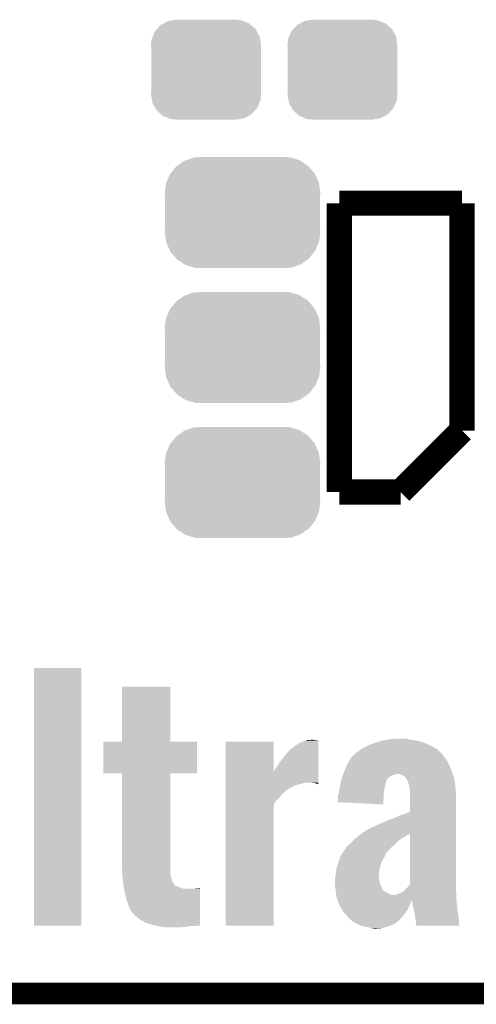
# Model space of a CAD drawing. Extents: x -0.05 to 0.95, y -0.15 to 1.54.
# Tile 3 of 26: x 0.16 to 0.29, y -0.15 to 0.12. Entities that reach past the tile are written whole.
import ezdxf

# ---------------------------------------------------------------- set-up
doc = ezdxf.new("R2010")
doc.units = 0
doc.layers.get('0').update_dxf_attribs({"linetype": 'CONTINUOUS'})
for name, color, linetype in [('ULTRASONIC_3_CLICK_V100_GKO', 5, 'CONTINUOUS'), ('ULTRASONIC_3_CLICK_V100_GTO', 14, 'CONTINUOUS'), ('ULTRASONIC_3_CLICK_V100_GTS', 12, 'CONTINUOUS')]:
    doc.layers.add(name, color=color, linetype=linetype)

# ---------------------------------------------------------------- blocks, each defined once
blk = doc.blocks.new('CUSTOM_86')
for points in [[(-0.01057, 0.01347), (-0.0092, 0.01369), (0.01032, 0.01347), (0.00976, 0.01369)], [(-0.0092, 0.01369), (-0.00825, 0.01385), (0.00976, 0.01369), (0.00825, 0.01385)], [(-0.01419, 0.01059), (-0.01358, 0.01127), (0.01409, 0.01059), (0.01371, 0.01127)], [(-0.01358, 0.01127), (-0.01263, 0.01234), (0.01371, 0.01127), (0.01249, 0.01234)], [(-0.01263, 0.01234), (-0.01175, 0.01282), (0.01249, 0.01234), (0.01194, 0.01282)], [(-0.01175, 0.01282), (-0.01057, 0.01347), (0.01194, 0.01282), (0.01032, 0.01347)], [(-0.01525, 0.0069), (-0.01508, 0.00841), (0.01525, 0.0069), (0.01499, 0.00841)], [(-0.01508, 0.00841), (-0.01475, 0.00922), (0.01499, 0.00841), (0.01485, 0.00922)], [(-0.01475, 0.00922), (-0.01419, 0.01059), (0.01485, 0.00922), (0.01409, 0.01059)], [(-0.0152, 0.00607), (-0.01525, 0.0069), (0.0152, 0.00607), (0.01525, 0.0069)], [(-0.0152, -0.00607), (-0.0152, 0.00607), (0.0152, -0.00607), (0.0152, 0.00607)], [(-0.01525, -0.0069), (-0.0152, -0.00607), (0.01525, -0.0069), (0.0152, -0.00607)], [(-0.01499, -0.00841), (-0.01525, -0.0069), (0.01508, -0.00841), (0.01525, -0.0069)], [(-0.01485, -0.00922), (-0.01499, -0.00841), (0.01475, -0.00922), (0.01508, -0.00841)], [(-0.01409, -0.01059), (-0.01485, -0.00922), (0.01419, -0.01059), (0.01475, -0.00922)], [(-0.01371, -0.01127), (-0.01409, -0.01059), (0.01358, -0.01127), (0.01419, -0.01059)], [(-0.01249, -0.01234), (-0.01371, -0.01127), (0.01263, -0.01234), (0.01358, -0.01127)], [(-0.01194, -0.01282), (-0.01249, -0.01234), (0.01175, -0.01282), (0.01263, -0.01234)], [(-0.01032, -0.01347), (-0.01194, -0.01282), (0.01057, -0.01347), (0.01175, -0.01282)], [(-0.00976, -0.01369), (-0.01032, -0.01347), (0.0092, -0.01369), (0.01057, -0.01347)], [(-0.00825, -0.01385), (-0.00976, -0.01369), (0.00825, -0.01385), (0.0092, -0.01369)]]:
    blk.add_solid(points)
blk = doc.blocks.new('CUSTOM_91')
for points in [[(-0.01809, 0.01298), (-0.01608, 0.01438), (0.01816, 0.01298), (0.01601, 0.01438)], [(-0.01608, 0.01438), (-0.01568, 0.01452), (0.01601, 0.01438), (0.0158, 0.01452)], [(-0.01568, 0.01452), (-0.01342, 0.01528), (0.0158, 0.01452), (0.01328, 0.01528)], [(-0.01342, 0.01528), (-0.01215, 0.01534), (0.01328, 0.01528), (0.0131, 0.01534)], [(-0.01215, 0.01534), (-0.0106, 0.0154), (0.0131, 0.01534), (0.0106, 0.0154)], [(-0.01994, 0.01085), (-0.01839, 0.01277), (0.01999, 0.01085), (0.01834, 0.01277)], [(-0.01839, 0.01277), (-0.01809, 0.01298), (0.01834, 0.01277), (0.01816, 0.01298)], [(-0.02124, 0.00798), (-0.02111, 0.00829), (0.0212, 0.00798), (0.02115, 0.00829)], [(-0.02111, 0.00829), (-0.02015, 0.01058), (0.02115, 0.00829), (0.02011, 0.01058)], [(-0.02015, 0.01058), (-0.01994, 0.01085), (0.02011, 0.01058), (0.01999, 0.01085)], [(-0.02155, 0.0055), (-0.02124, 0.00798), (0.02155, 0.0055), (0.0212, 0.00798)], [(-0.0215, 0.0045), (-0.02155, 0.0055), (0.0215, 0.0045), (0.02155, 0.0055)], [(-0.0215, -0.0045), (-0.0215, 0.0045), (0.0215, -0.0045), (0.0215, 0.0045)], [(-0.02155, -0.0055), (-0.0215, -0.0045), (0.02155, -0.0055), (0.0215, -0.0045)], [(-0.0212, -0.00798), (-0.02155, -0.0055), (0.02124, -0.00798), (0.02155, -0.0055)], [(-0.02115, -0.00829), (-0.0212, -0.00798), (0.02111, -0.00829), (0.02124, -0.00798)], [(-0.02011, -0.01058), (-0.02115, -0.00829), (0.02015, -0.01058), (0.02111, -0.00829)], [(-0.01999, -0.01085), (-0.02011, -0.01058), (0.01994, -0.01085), (0.02015, -0.01058)], [(-0.01834, -0.01277), (-0.01999, -0.01085), (0.01839, -0.01277), (0.01994, -0.01085)], [(-0.01816, -0.01298), (-0.01834, -0.01277), (0.01809, -0.01298), (0.01839, -0.01277)], [(-0.01601, -0.01438), (-0.01816, -0.01298), (0.01608, -0.01438), (0.01809, -0.01298)], [(-0.0158, -0.01452), (-0.01601, -0.01438), (0.01567, -0.01452), (0.01608, -0.01438)], [(-0.01328, -0.01528), (-0.0158, -0.01452), (0.01342, -0.01528), (0.01567, -0.01452)], [(-0.01311, -0.01534), (-0.01328, -0.01528), (0.01215, -0.01534), (0.01342, -0.01528)], [(-0.0106, -0.0154), (-0.01311, -0.01534), (0.0106, -0.0154), (0.01215, -0.01534)]]:
    blk.add_solid(points)

msp = doc.modelspace()

# ---------------------------------------------------------------- linework, layer by layer
at = {"layer": 'ULTRASONIC_3_CLICK_V100_GKO', "const_width": 0.006}
msp.add_lwpolyline([(-0.05, -0.15), (0.85, -0.15)], dxfattribs=at)
at = {"layer": 'ULTRASONIC_3_CLICK_V100_GTO', "const_width": 0.007}
for points in [[(0.253, 0.069), (0.287, 0.069)], [(0.253, -0.011), (0.253, 0.069)], [(0.287, 0.006), (0.287, 0.069)], [(0.27, -0.011), (0.287, 0.006)], [(0.253, -0.011), (0.27, -0.011)]]:
    msp.add_lwpolyline(points, dxfattribs=at)
at = {"layer": 'ULTRASONIC_3_CLICK_V100_GTO'}
for points in [[(0.1684, -0.1312), (0.1684, -0.0598), (0.1815, -0.1312), (0.1815, -0.0598)], [(0.1684, -0.0598), (0.1684, -0.0598), (0.1815, -0.0598), (0.1684, -0.0598)], [(0.1928, -0.0802), (0.1928, -0.065), (0.2062, -0.0802), (0.2062, -0.065)], [(0.1928, -0.065), (0.1928, -0.065), (0.2062, -0.065), (0.1928, -0.065)], [(0.1876, -0.089), (0.1876, -0.0802), (0.2136, -0.089), (0.2136, -0.0802)], [(0.1876, -0.0802), (0.1876, -0.0802), (0.2136, -0.0802), (0.2062, -0.0802)], [(0.2215, -0.0884), (0.2215, -0.0802), (0.2348, -0.0884), (0.2348, -0.0802)], [(0.2215, -0.0802), (0.2215, -0.0802), (0.2348, -0.0802), (0.2215, -0.0802)], [(0.2394, -0.0824), (0.2412, -0.0811), (0.2472, -0.0824), (0.2472, -0.0811)], [(0.2412, -0.0811), (0.2422, -0.0805), (0.2472, -0.0811), (0.2472, -0.0805)], [(0.2422, -0.0805), (0.2432, -0.0801), (0.2472, -0.0805), (0.2472, -0.0801)], [(0.2432, -0.0801), (0.2438, -0.0799), (0.2472, -0.0801), (0.2472, -0.0799)], [(0.2438, -0.0799), (0.2441, -0.0798), (0.2472, -0.0799), (0.2464, -0.0798)], [(0.2441, -0.0798), (0.2453, -0.0797), (0.2464, -0.0798), (0.2458, -0.0797)], [(0.2595, -0.082), (0.2609, -0.0813), (0.27962, -0.082), (0.27829, -0.0813)], [(0.2609, -0.0813), (0.26116, -0.0812), (0.27829, -0.0813), (0.2781, -0.0812)], [(0.26116, -0.0812), (0.2627, -0.0806), (0.2781, -0.0812), (0.27675, -0.0806)], [(0.2627, -0.0806), (0.26336, -0.0804), (0.27675, -0.0806), (0.2763, -0.0804)], [(0.26336, -0.0804), (0.265, -0.0799), (0.2763, -0.0804), (0.2744, -0.0799)], [(0.265, -0.0799), (0.26625, -0.0797), (0.2744, -0.0799), (0.2729, -0.0797)], [(0.26625, -0.0797), (0.2675, -0.0795), (0.2729, -0.0797), (0.27197, -0.0795)], [(0.2675, -0.0795), (0.2702, -0.0794), (0.27197, -0.0795), (0.2715, -0.0794)], [(0.2366, -0.0858), (0.2379, -0.0841), (0.2472, -0.0858), (0.2472, -0.0841)], [(0.2379, -0.0841), (0.2394, -0.0824), (0.2472, -0.0841), (0.2472, -0.0824)], [(0.2562, -0.0848), (0.2567, -0.0843), (0.28239, -0.0848), (0.282, -0.0843)], [(0.2567, -0.0843), (0.2573, -0.0837), (0.282, -0.0843), (0.2816, -0.0837)], [(0.2573, -0.0837), (0.2574, -0.0836), (0.2816, -0.0837), (0.2815, -0.0836)], [(0.2574, -0.0836), (0.2577, -0.0833), (0.2815, -0.0836), (0.28118, -0.0833)], [(0.2577, -0.0833), (0.2586, -0.0827), (0.28118, -0.0833), (0.28054, -0.0827)], [(0.2586, -0.0827), (0.25924, -0.0822), (0.28054, -0.0827), (0.28, -0.0822)], [(0.25924, -0.0822), (0.2595, -0.082), (0.28, -0.0822), (0.27962, -0.082)], [(0.2353, -0.0877), (0.2357, -0.0872), (0.2472, -0.0877), (0.2472, -0.0872)], [(0.2357, -0.0872), (0.2366, -0.0858), (0.2472, -0.0872), (0.2472, -0.0858)], [(0.25455, -0.0881), (0.2551, -0.0868), (0.2841, -0.0881), (0.28353, -0.0868)], [(0.2551, -0.0868), (0.25527, -0.0865), (0.28353, -0.0868), (0.2834, -0.0865)], [(0.25527, -0.0865), (0.25598, -0.0852), (0.2834, -0.0865), (0.2827, -0.0852)], [(0.25598, -0.0852), (0.2562, -0.0848), (0.2827, -0.0852), (0.28239, -0.0848)], [(0.1928, -0.1147), (0.1928, -0.089), (0.2062, -0.1147), (0.2062, -0.089)], [(0.1928, -0.089), (0.1928, -0.089), (0.2062, -0.089), (0.2136, -0.089)], [(0.2215, -0.0916), (0.2215, -0.0884), (0.2472, -0.0916), (0.2472, -0.0884)], [(0.2348, -0.0884), (0.2351, -0.0881), (0.2472, -0.0884), (0.2472, -0.0881)], [(0.2351, -0.0881), (0.2353, -0.0877), (0.2472, -0.0881), (0.2472, -0.0877)], [(0.2537, -0.0905), (0.25393, -0.0898), (0.2663, -0.0905), (0.2672, -0.0898)], [(0.25393, -0.0898), (0.25407, -0.0894), (0.2672, -0.0898), (0.268, -0.0894)], [(0.25407, -0.0894), (0.25413, -0.0892), (0.268, -0.0894), (0.2688, -0.0892)], [(0.25413, -0.0892), (0.2543, -0.0887), (0.28448, -0.0892), (0.28431, -0.0887)], [(0.2543, -0.0887), (0.25455, -0.0881), (0.28431, -0.0887), (0.2841, -0.0881)], [(0.2712, -0.0899), (0.2698, -0.0892), (0.28473, -0.0899), (0.28448, -0.0892)], [(0.27133, -0.0901), (0.2712, -0.0899), (0.2848, -0.0901), (0.28473, -0.0899)], [(0.2215, -0.0917), (0.2215, -0.0916), (0.2432, -0.0917), (0.2437, -0.0916)], [(0.2215, -0.0919), (0.2215, -0.0917), (0.2425, -0.0919), (0.2432, -0.0917)], [(0.2215, -0.0923), (0.2215, -0.0919), (0.2408, -0.0923), (0.2425, -0.0919)], [(0.2215, -0.0933), (0.2215, -0.0923), (0.239, -0.0933), (0.2408, -0.0923)], [(0.2462, -0.0917), (0.2453, -0.0916), (0.2472, -0.0917), (0.2472, -0.0916)], [(0.2469, -0.0919), (0.2462, -0.0917), (0.2472, -0.0919), (0.2472, -0.0917)], [(0.2471, -0.092), (0.2469, -0.0919), (0.2472, -0.092), (0.2472, -0.0919)], [(0.2529, -0.094), (0.2532, -0.0926), (0.26542, -0.094), (0.2657, -0.0926)], [(0.2532, -0.0926), (0.25344, -0.0915), (0.2657, -0.0926), (0.2659, -0.0915)], [(0.25344, -0.0915), (0.2536, -0.0908), (0.2659, -0.0915), (0.2662, -0.0908)], [(0.2536, -0.0908), (0.2537, -0.0905), (0.2662, -0.0908), (0.2663, -0.0905)], [(0.2716, -0.0905), (0.27133, -0.0901), (0.28487, -0.0905), (0.2848, -0.0901)], [(0.2718, -0.0906), (0.2716, -0.0905), (0.28489, -0.0906), (0.28487, -0.0905)], [(0.2718, -0.0908), (0.2718, -0.0906), (0.28492, -0.0908), (0.28489, -0.0906)], [(0.2723, -0.092), (0.2718, -0.0908), (0.28513, -0.092), (0.28492, -0.0908)], [(0.27236, -0.0924), (0.2723, -0.092), (0.2852, -0.0924), (0.28513, -0.092)], [(0.2725, -0.0933), (0.27236, -0.0924), (0.28527, -0.0933), (0.2852, -0.0924)], [(0.2215, -0.0936), (0.2215, -0.0933), (0.2386, -0.0936), (0.2389, -0.0933)], [(0.2215, -0.0933), (0.2215, -0.0933), (0.2389, -0.0933), (0.239, -0.0933)], [(0.2215, -0.0938), (0.2215, -0.0936), (0.2382, -0.0938), (0.2386, -0.0936)], [(0.2215, -0.0949), (0.2215, -0.0938), (0.2371, -0.0949), (0.2382, -0.0938)], [(0.2215, -0.0958), (0.2215, -0.0949), (0.2364, -0.0958), (0.2371, -0.0949)], [(0.2526, -0.097), (0.2527, -0.0954), (0.26523, -0.097), (0.26533, -0.0954)], [(0.2527, -0.0949), (0.2529, -0.0945), (0.26535, -0.0949), (0.26538, -0.0945)], [(0.2527, -0.0954), (0.2527, -0.0949), (0.26533, -0.0954), (0.26535, -0.0949)], [(0.2529, -0.0941), (0.2529, -0.094), (0.2654, -0.0941), (0.26542, -0.094)], [(0.2529, -0.0945), (0.2529, -0.0941), (0.26538, -0.0945), (0.2654, -0.0941)], [(0.2726, -0.0938), (0.2725, -0.0933), (0.28531, -0.0938), (0.28527, -0.0933)], [(0.2726, -0.0949), (0.2726, -0.0938), (0.2854, -0.0949), (0.28531, -0.0938)], [(0.2726, -0.0997), (0.2726, -0.0949), (0.2854, -0.0997), (0.2854, -0.0949)], [(0.2215, -0.0966), (0.2215, -0.0958), (0.2355, -0.0966), (0.2364, -0.0958)], [(0.2215, -0.0977), (0.2215, -0.0966), (0.2348, -0.0977), (0.2355, -0.0966)], [(0.2215, -0.1312), (0.2215, -0.0977), (0.2348, -0.1312), (0.2348, -0.0977)], [(0.2652, -0.0976), (0.2526, -0.097), (0.2652, -0.0976), (0.26523, -0.097)], [(0.2679, -0.1015), (0.27, -0.1006), (0.2854, -0.1015), (0.2854, -0.1006)], [(0.27, -0.1006), (0.2726, -0.0997), (0.2854, -0.1006), (0.2854, -0.0997)], [(0.262, -0.104), (0.2632, -0.1035), (0.2854, -0.104), (0.2854, -0.1035)], [(0.2632, -0.1035), (0.2644, -0.1029), (0.2854, -0.1035), (0.2854, -0.1029)], [(0.2644, -0.1029), (0.2661, -0.1022), (0.2854, -0.1029), (0.2854, -0.1022)], [(0.2661, -0.1022), (0.2679, -0.1015), (0.2854, -0.1022), (0.2854, -0.1015)], [(0.25813, -0.1065), (0.25878, -0.106), (0.2713, -0.1065), (0.272, -0.106)], [(0.25878, -0.106), (0.25891, -0.1059), (0.272, -0.106), (0.2725, -0.1059)], [(0.25891, -0.1059), (0.25904, -0.1058), (0.2725, -0.1059), (0.2726, -0.1058)], [(0.25904, -0.1058), (0.2593, -0.1056), (0.2854, -0.1058), (0.2854, -0.1056)], [(0.2593, -0.1056), (0.2605, -0.1048), (0.2854, -0.1056), (0.2854, -0.1048)], [(0.2605, -0.1048), (0.2607, -0.1047), (0.2854, -0.1048), (0.2854, -0.1047)], [(0.2607, -0.1047), (0.2612, -0.1044), (0.2854, -0.1047), (0.2854, -0.1044)], [(0.2612, -0.1044), (0.262, -0.104), (0.2854, -0.1044), (0.2854, -0.104)], [(0.2726, -0.1198), (0.2726, -0.1058), (0.2854, -0.1198), (0.2854, -0.1058)], [(0.2552, -0.1092), (0.25576, -0.1087), (0.26785, -0.1092), (0.2684, -0.1087)], [(0.25576, -0.1087), (0.2561, -0.1084), (0.2684, -0.1087), (0.2687, -0.1084)], [(0.2561, -0.1084), (0.2568, -0.1077), (0.2687, -0.1084), (0.2694, -0.1077)], [(0.2568, -0.1077), (0.2569, -0.1076), (0.2694, -0.1077), (0.26954, -0.1076)], [(0.2569, -0.1076), (0.25756, -0.107), (0.26954, -0.1076), (0.2704, -0.107)], [(0.25756, -0.107), (0.258, -0.1066), (0.2704, -0.107), (0.27112, -0.1066)], [(0.258, -0.1066), (0.25813, -0.1065), (0.27112, -0.1066), (0.2713, -0.1065)], [(0.2534, -0.1119), (0.25379, -0.1113), (0.2657, -0.1119), (0.2659, -0.1113)], [(0.25379, -0.1113), (0.25404, -0.1109), (0.2659, -0.1113), (0.2662, -0.1109)], [(0.25404, -0.1109), (0.25411, -0.1108), (0.2662, -0.1109), (0.2663, -0.1108)], [(0.25411, -0.1108), (0.2543, -0.1105), (0.2663, -0.1108), (0.26657, -0.1105)], [(0.2543, -0.1105), (0.2544, -0.1103), (0.26657, -0.1105), (0.26675, -0.1103)], [(0.2544, -0.1103), (0.2547, -0.1099), (0.26675, -0.1103), (0.26712, -0.1099)], [(0.2547, -0.1099), (0.25484, -0.1097), (0.26712, -0.1099), (0.2673, -0.1097)], [(0.25484, -0.1097), (0.2552, -0.1092), (0.2673, -0.1097), (0.26785, -0.1092)], [(0.25244, -0.1147), (0.25279, -0.1137), (0.2644, -0.1147), (0.2647, -0.1137)], [(0.25279, -0.1137), (0.2529, -0.1134), (0.2647, -0.1137), (0.26485, -0.1134)], [(0.2529, -0.1134), (0.25313, -0.1127), (0.26485, -0.1134), (0.2652, -0.1127)], [(0.25313, -0.1127), (0.2534, -0.1119), (0.2652, -0.1127), (0.2657, -0.1119)], [(0.19289, -0.117), (0.1928, -0.1147), (0.2062, -0.117), (0.2062, -0.1147)], [(0.1929, -0.1174), (0.19289, -0.117), (0.2063, -0.1174), (0.2062, -0.117)], [(0.2519, -0.1178), (0.25202, -0.117), (0.264, -0.1178), (0.264, -0.117)], [(0.25202, -0.117), (0.2521, -0.1165), (0.264, -0.117), (0.26404, -0.1165)], [(0.2521, -0.1165), (0.2522, -0.1158), (0.26404, -0.1165), (0.2641, -0.1158)], [(0.2522, -0.1158), (0.2523, -0.1151), (0.2641, -0.1158), (0.26429, -0.1151)], [(0.2523, -0.1151), (0.25244, -0.1147), (0.26429, -0.1151), (0.2644, -0.1147)], [(0.19295, -0.1178), (0.1929, -0.1174), (0.2064, -0.1178), (0.2063, -0.1174)], [(0.1931, -0.1191), (0.19295, -0.1178), (0.2068, -0.1191), (0.2064, -0.1178)], [(0.1932, -0.1199), (0.1931, -0.1191), (0.20736, -0.1199), (0.2068, -0.1191)], [(0.19324, -0.1201), (0.1932, -0.1199), (0.2075, -0.1201), (0.20736, -0.1199)], [(0.2518, -0.1188), (0.25183, -0.1185), (0.26416, -0.1188), (0.2641, -0.1185)], [(0.2518, -0.1198), (0.2518, -0.1188), (0.26438, -0.1198), (0.26416, -0.1188)], [(0.25181, -0.1199), (0.2518, -0.1198), (0.2644, -0.1199), (0.26438, -0.1198)], [(0.25199, -0.1212), (0.25181, -0.1199), (0.2651, -0.1212), (0.2644, -0.1199)], [(0.25183, -0.1185), (0.25188, -0.118), (0.2641, -0.1185), (0.264, -0.118)], [(0.25188, -0.118), (0.2519, -0.1178), (0.264, -0.118), (0.264, -0.1178)], [(0.2719, -0.1206), (0.2726, -0.1198), (0.2854, -0.1206), (0.2854, -0.1198)], [(0.19325, -0.1202), (0.19324, -0.1201), (0.2078, -0.1202), (0.2075, -0.1201)], [(0.19331, -0.1205), (0.19325, -0.1202), (0.2085, -0.1205), (0.2078, -0.1202)], [(0.19338, -0.1209), (0.19331, -0.1205), (0.2096, -0.1209), (0.2085, -0.1205)], [(0.1934, -0.121), (0.19338, -0.1209), (0.2112, -0.121), (0.2096, -0.1209)], [(0.1936, -0.1221), (0.1934, -0.121), (0.2144, -0.1221), (0.2144, -0.121)], [(0.194, -0.1239), (0.1936, -0.1221), (0.2144, -0.1239), (0.2144, -0.1221)], [(0.2122, -0.121), (0.2132, -0.1209), (0.2144, -0.121), (0.2144, -0.1209)], [(0.2132, -0.1209), (0.2144, -0.1208), (0.2144, -0.1209), (0.2144, -0.1208)], [(0.25203, -0.1215), (0.25199, -0.1212), (0.2652, -0.1215), (0.2651, -0.1212)], [(0.25209, -0.1219), (0.25203, -0.1215), (0.2659, -0.1219), (0.2652, -0.1215)], [(0.2521, -0.122), (0.25209, -0.1219), (0.26608, -0.122), (0.2659, -0.1219)], [(0.25214, -0.1224), (0.2521, -0.122), (0.2668, -0.1224), (0.26608, -0.122)], [(0.25216, -0.1226), (0.25214, -0.1224), (0.2673, -0.1226), (0.2668, -0.1224)], [(0.25217, -0.1227), (0.25216, -0.1226), (0.268, -0.1227), (0.2673, -0.1226)], [(0.25218, -0.1228), (0.25217, -0.1227), (0.2855, -0.1228), (0.28549, -0.1227)], [(0.2683, -0.1227), (0.2688, -0.1226), (0.28549, -0.1227), (0.28548, -0.1226)], [(0.2688, -0.1226), (0.2695, -0.1223), (0.28548, -0.1226), (0.28546, -0.1223)], [(0.2695, -0.1223), (0.2705, -0.1219), (0.28546, -0.1223), (0.28542, -0.1219)], [(0.2705, -0.1219), (0.2708, -0.1217), (0.28542, -0.1219), (0.28541, -0.1217)], [(0.2708, -0.1217), (0.27088, -0.1216), (0.28541, -0.1217), (0.2854, -0.1216)], [(0.27088, -0.1216), (0.2712, -0.1212), (0.2854, -0.1216), (0.2854, -0.1212)], [(0.2712, -0.1212), (0.2719, -0.1206), (0.2854, -0.1212), (0.2854, -0.1206)], [(0.1945, -0.1253), (0.194, -0.1239), (0.2144, -0.1253), (0.2144, -0.1239)], [(0.1949, -0.1263), (0.1945, -0.1253), (0.2144, -0.1263), (0.2144, -0.1253)], [(0.2522, -0.123), (0.25218, -0.1228), (0.2855, -0.123), (0.2855, -0.1228)], [(0.2525, -0.1239), (0.2522, -0.123), (0.2855, -0.1239), (0.2855, -0.123)], [(0.2525, -0.12391), (0.2525, -0.1239), (0.2855, -0.12391), (0.2855, -0.1239)], [(0.25256, -0.1241), (0.2525, -0.12391), (0.2731, -0.1241), (0.2731, -0.12391)], [(0.25267, -0.1245), (0.25256, -0.1241), (0.273, -0.1245), (0.2731, -0.1241)], [(0.2527, -0.1246), (0.25267, -0.1245), (0.27296, -0.1246), (0.273, -0.1245)], [(0.2529, -0.1252), (0.2527, -0.1246), (0.2727, -0.1252), (0.27296, -0.1246)], [(0.2532, -0.1256), (0.2529, -0.1252), (0.2725, -0.1256), (0.2727, -0.1252)], [(0.27315, -0.1242), (0.2731, -0.12391), (0.2855, -0.1242), (0.2855, -0.12391)], [(0.2734, -0.1256), (0.27315, -0.1242), (0.28565, -0.1256), (0.2855, -0.1242)], [(0.1951, -0.1269), (0.1949, -0.1263), (0.2144, -0.1269), (0.2144, -0.1263)], [(0.1953, -0.1271), (0.1951, -0.1269), (0.2144, -0.1271), (0.2144, -0.1269)], [(0.1965, -0.1285), (0.1953, -0.1271), (0.2144, -0.1285), (0.2144, -0.1271)], [(0.2532, -0.1258), (0.2532, -0.1256), (0.2724, -0.1258), (0.2725, -0.1256)], [(0.25333, -0.126), (0.2532, -0.1258), (0.2723, -0.126), (0.2724, -0.1258)], [(0.25389, -0.1269), (0.25333, -0.126), (0.2719, -0.1269), (0.2723, -0.126)], [(0.2544, -0.1277), (0.25389, -0.1269), (0.27128, -0.1277), (0.2719, -0.1269)], [(0.25449, -0.1278), (0.2544, -0.1277), (0.2712, -0.1278), (0.27128, -0.1277)], [(0.25542, -0.1288), (0.25449, -0.1278), (0.2705, -0.1288), (0.2712, -0.1278)], [(0.2737, -0.127), (0.2734, -0.1256), (0.2858, -0.127), (0.28565, -0.1256)], [(0.27372, -0.1271), (0.2737, -0.127), (0.2858, -0.1271), (0.2858, -0.127)], [(0.27384, -0.1276), (0.27372, -0.1271), (0.2859, -0.1276), (0.2858, -0.1271)], [(0.27395, -0.1281), (0.27384, -0.1276), (0.2859, -0.1281), (0.2859, -0.1276)], [(0.274, -0.1283), (0.27395, -0.1281), (0.28596, -0.1283), (0.2859, -0.1281)], [(0.1979, -0.1296), (0.1965, -0.1285), (0.2144, -0.1296), (0.2144, -0.1285)], [(0.1996, -0.1305), (0.1979, -0.1296), (0.2144, -0.1305), (0.2144, -0.1296)], [(0.2013, -0.131), (0.1996, -0.1305), (0.2144, -0.131), (0.2144, -0.1305)], [(0.2557, -0.1291), (0.25542, -0.1288), (0.2702, -0.1291), (0.2705, -0.1288)], [(0.2562, -0.1296), (0.2557, -0.1291), (0.2697, -0.1296), (0.2702, -0.1291)], [(0.25656, -0.1299), (0.2562, -0.1296), (0.2694, -0.1299), (0.2697, -0.1296)], [(0.2568, -0.1301), (0.25656, -0.1299), (0.2691, -0.1301), (0.2694, -0.1299)], [(0.2572, -0.1303), (0.2568, -0.1301), (0.26885, -0.1303), (0.2691, -0.1301)], [(0.25753, -0.1305), (0.2572, -0.1303), (0.2686, -0.1305), (0.26885, -0.1303)], [(0.2582, -0.1309), (0.25753, -0.1305), (0.2679, -0.1309), (0.2686, -0.1305)], [(0.2593, -0.1313), (0.2582, -0.1309), (0.2669, -0.1313), (0.2679, -0.1309)], [(0.27405, -0.1288), (0.274, -0.1283), (0.2861, -0.1288), (0.28596, -0.1283)], [(0.2741, -0.1294), (0.27405, -0.1288), (0.28614, -0.1294), (0.2861, -0.1288)], [(0.2743, -0.1301), (0.2741, -0.1294), (0.28619, -0.1301), (0.28614, -0.1294)], [(0.2743, -0.1302), (0.2743, -0.1301), (0.2862, -0.1302), (0.28619, -0.1301)], [(0.2743, -0.1308), (0.2743, -0.1302), (0.2862, -0.1308), (0.2862, -0.1302)], [(0.2744, -0.131), (0.2743, -0.1308), (0.2862, -0.131), (0.2862, -0.1308)], [(0.20205, -0.1312), (0.2013, -0.131), (0.2144, -0.1312), (0.2144, -0.131)], [(0.20242, -0.1313), (0.20205, -0.1312), (0.2129, -0.1313), (0.2135, -0.1312)], [(0.2028, -0.1314), (0.20242, -0.1313), (0.2114, -0.1314), (0.2122, -0.1313)], [(0.204, -0.1316), (0.2028, -0.1314), (0.2104, -0.1316), (0.211, -0.1314)], [(0.2028, -0.1314), (0.2028, -0.1314), (0.211, -0.1314), (0.2114, -0.1314)], [(0.205, -0.1317), (0.204, -0.1316), (0.2087, -0.1317), (0.2097, -0.1316)], [(0.2612, -0.1317), (0.2593, -0.1313), (0.26543, -0.1317), (0.2669, -0.1313)], [(0.262, -0.1319), (0.2612, -0.1317), (0.2647, -0.1319), (0.26543, -0.1317)], [(0.2627, -0.132), (0.262, -0.1319), (0.2633, -0.132), (0.2647, -0.1319)], [(0.2744, -0.1312), (0.2744, -0.131), (0.2862, -0.1312), (0.2862, -0.131)]]:
    msp.add_solid(points, dxfattribs=at)

# ---------------------------------------------------------------- block references
at = {"layer": 'ULTRASONIC_3_CLICK_V100_GTS'}
for name, p in [('CUSTOM_86', (0.2161, 0.106)), ('CUSTOM_86', (0.2539, 0.106)), ('CUSTOM_91', (0.2262, 0.0664)), ('CUSTOM_91', (0.2262, 0.029)), ('CUSTOM_91', (0.2262, -0.0084))]:
    msp.add_blockref(name, p, dxfattribs=at)

doc.saveas('drawing.dxf')
